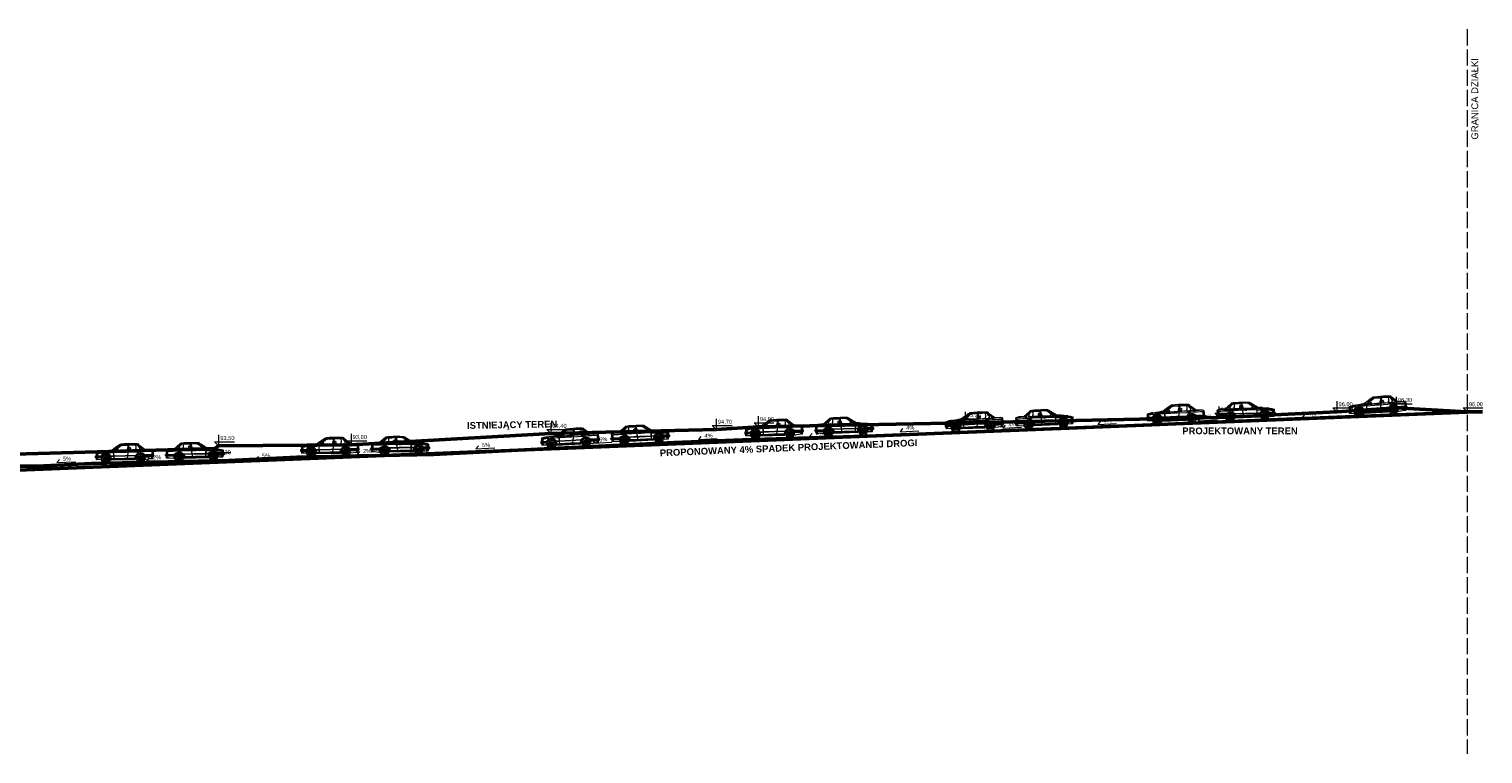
# Model space of a CAD drawing. Header units: metres. Extents: x 6539540 to 6543249, y 5894370 to 5895874.
# Tile 91 of 91: x 6542709 to 6542817, y 5895821 to 5895874. Entities that reach past the tile are written whole.
import ezdxf
from ezdxf.enums import TextEntityAlignment as Align

# ---------------------------------------------------------------- set-up
doc = ezdxf.new("R2010")
doc.units = ezdxf.units.M
doc.linetypes.add('ACAD_ISO02W100', pattern=[15, 12, -3])
for name, color, linetype, lineweight in [('A-DODATKOWE', 7, 'Continuous', 5), ('A-OPIS', 4, 'Continuous', 20), ('A-SCIANKI DZIAŁOWE', 7, 'Continuous', 30), ('A-TABELKA', 255, 'Continuous', 20), ('D-DODATKOWE', 8, 'Continuous', 15), ('D-OPIS', 4, 'Continuous', 20), ('UWAGI', 2, 'Continuous', 53)]:
    doc.layers.add(name, color=color, linetype=linetype, lineweight=lineweight)
doc.styles.add('ARIAL', font='arial.ttf')

# ---------------------------------------------------------------- blocks, each defined once
blk = doc.blocks.new('auto')
at = {"layer": 'D-DODATKOWE', "lineweight": 0}
for p, q in [((-150, 123), (-180, 99)), ((-135, 130), (-91, 131)), ((-133, 134), (-64, 135)), ((-133, 132), (-88, 134)), ((-90, 131), (-102, 89)), ((-84, 132), (-100, 34)), ((-82, 111), (-85, 99)), ((-73, 110), (-73, 97)), ((-64, 135), (-29, 134)), ((-36, 131), (-34, 111)), ((-35, 131), (-33, 111)), ((-34, 111), (-34, 102)), ((-33, 111), (-33, 102)), ((-15, 132), (26, 91)), ((-13, 134), (34, 96)), ((-13, 132), (28, 92)), ((-335, 54), (-335, 47)), ((-335, 54), (-286, 54)), ((-335, 47), (-290, 47)), ((-332, 56), (-285, 56)), ((-292, 42), (-332, 42)), ((-330, 53), (-328, 53)), ((-330, 48), (-330, 53)), ((-328, 48), (-330, 48)), ((-327, 74), (-329, 74)), ((-327, 73), (-329, 73)), ((-327, 71), (-329, 71)), ((-327, 70), (-329, 70)), ((-327, 69), (-329, 69)), ((-327, 67), (-329, 67)), ((-327, 66), (-329, 66)), ((-326, 64), (-329, 64)), ((-326, 63), (-328, 63)), ((-326, 61), (-328, 61)), ((-328, 53), (-324, 53)), ((-328, 53), (-328, 48)), ((-328, 48), (-328, 53)), ((-324, 48), (-328, 48)), ((-328, 41), (-325, 41)), ((-325, 60), (-327, 60)), ((-325, 60), (-327, 60)), ((-325, 59), (-327, 59)), ((-327, 37), (-324, 37)), ((-327, 37), (-324, 37)), ((-327, 33), (-323, 33)), ((-295, 28), (-326, 28)), ((-325, 59), (-317, 59)), ((-324, 53), (-324, 48)), ((-324, 41), (-321, 41)), ((-322, 31), (-319, 31)), ((-319, 71), (-320, 74)), ((-320, 41), (-318, 41)), ((-317, 59), (-319, 71)), ((-319, 31), (-316, 31)), ((-317, 59), (-316, 56)), ((-287, 88), (-243, 93)), ((-273, 37), (-268, 35)), ((-273, 33), (-268, 33)), ((-273, 31), (-268, 32)), ((-273, 27), (-268, 29)), ((-272, 39), (-267, 37)), ((-272, 26), (-267, 28)), ((-270, 42), (-266, 39)), ((-270, 22), (-266, 25)), ((-269, 43), (-265, 40)), ((-269, 21), (-265, 24)), ((-267, 33), (-267, 34)), ((-267, 34), (-267, 34)), ((-267, 31), (-267, 30)), ((-267, 30), (-267, 30)), ((-266, 46), (-263, 42)), ((-266, 38), (-266, 37)), ((-266, 37), (-266, 37)), ((-266, 27), (-266, 27)), ((-266, 27), (-266, 27)), ((-266, 18), (-263, 23)), ((-264, 47), (-262, 42)), ((-264, 40), (-263, 40)), ((-264, 25), (-263, 24)), ((-264, 17), (-262, 22)), ((-263, 40), (-263, 40)), ((-263, 24), (-263, 24)), ((-261, 48), (-260, 43)), ((-261, 42), (-260, 42)), ((-261, 23), (-260, 22)), ((-261, 16), (-259, 21)), ((-260, 42), (-260, 42)), ((-260, 22), (-260, 22)), ((-259, 49), (-258, 43)), ((-259, 16), (-258, 21)), ((-256, 42), (-257, 42)), ((-257, 42), (-257, 42)), ((-256, 22), (-257, 22)), ((-257, 22), (-257, 22)), ((-255, 49), (-256, 43)), ((-255, 16), (-255, 21)), ((-253, 48), (-254, 43)), ((-254, 42), (-253, 42)), ((-254, 22), (-253, 22)), ((-253, 16), (-254, 21)), ((-253, 42), (-253, 42)), ((-253, 23), (-253, 22)), ((-249, 47), (-252, 42)), ((-249, 17), (-252, 22)), ((-248, 46), (-250, 42)), ((-250, 40), (-250, 40)), ((-250, 40), (-250, 40)), ((-250, 25), (-250, 24)), ((-250, 24), (-250, 24)), ((-248, 18), (-250, 23)), ((-245, 43), (-248, 40)), ((-248, 38), (-248, 37)), ((-248, 37), (-248, 37)), ((-248, 27), (-248, 27)), ((-248, 27), (-248, 27)), ((-245, 21), (-248, 24)), ((-243, 42), (-247, 39)), ((-247, 34), (-247, 34)), ((-246, 33), (-247, 34)), ((-247, 30), (-246, 30)), ((-243, 22), (-247, 25)), ((-241, 39), (-246, 37)), ((-241, 37), (-246, 35)), ((-246, 31), (-246, 30)), ((-241, 27), (-246, 29)), ((-241, 26), (-246, 28)), ((-240, 33), (-245, 33)), ((-240, 31), (-245, 32)), ((-222, 52), (-201, 52)), ((-221, 55), (-201, 55)), ((-221, 34), (-36, 34)), ((-220, 31), (-36, 31)), ((-217, 24), (-41, 24)), ((-201, 78), (-106, 79)), ((-201, 55), (-113, 56)), ((-201, 52), (-114, 52)), ((-198, 35), (-119, 35)), ((-186, 93), (-189, 90)), ((-173, 90), (-189, 89)), ((-188, 88), (-101, 90)), ((-188, 87), (-103, 89)), ((-180, 99), (-186, 93)), ((-173, 90), (-179, 88)), ((-164, 93), (-173, 90)), ((-167, 104), (-169, 103)), ((-169, 103), (-162, 88)), ((-167, 104), (-159, 88)), ((-160, 90), (-101, 93)), ((-126, 80), (-126, 84)), ((-126, 84), (-111, 84)), ((-111, 80), (-126, 80)), ((-118, 35), (-43, 35)), ((-114, 52), (-37, 53)), ((-113, 56), (-35, 56)), ((-111, 84), (-111, 80)), ((-106, 79), (-12, 80)), ((-92, 89), (-100, 34)), ((-76, 94), (-84, 96)), ((-79, 92), (-34, 92)), ((-33, 92), (-15, 92)), ((-31, 82), (-31, 85)), ((-31, 85), (-16, 85)), ((-16, 82), (-31, 82)), ((-7, 91), (-19, 68)), ((-18, 33), (-12, 33)), ((-18, 31), (-12, 32)), ((-17, 37), (-12, 35)), ((-17, 27), (-12, 29)), ((-16, 85), (-16, 82)), ((-16, 39), (-11, 37)), ((-16, 26), (-11, 28)), ((-14, 42), (-10, 39)), ((-14, 22), (-10, 25)), ((-13, 43), (-9, 40)), ((-13, 21), (-9, 24)), ((-11, 34), (-11, 34)), ((-11, 33), (-11, 34)), ((-11, 31), (-11, 30)), ((-11, 30), (-11, 30)), ((-10, 95), (-5, 95)), ((-10, 46), (-7, 42)), ((-10, 38), (-10, 37)), ((-10, 37), (-10, 37)), ((-10, 27), (-10, 27)), ((-10, 27), (-10, 27)), ((-10, 18), (-7, 23)), ((-8, 47), (-6, 42)), ((-7, 40), (-8, 40)), ((-8, 40), (-8, 40)), ((-8, 25), (-8, 24)), ((-7, 24), (-8, 24)), ((-8, 17), (-6, 22)), ((-5, 48), (-4, 43)), ((-5, 42), (-4, 42)), ((-5, 23), (-4, 22)), ((-5, 16), (-4, 21)), ((-4, 42), (-4, 42)), ((-4, 22), (-4, 22)), ((-3, 49), (-2, 43)), ((-3, 16), (-2, 21)), ((-1, 42), (-1, 42)), ((0, 42), (-1, 42)), ((0, 22), (-1, 22)), ((-1, 22), (-1, 22)), ((1, 49), (0, 43)), ((1, 16), (0, 21)), ((3, 48), (2, 43)), ((2, 42), (3, 42)), ((2, 22), (3, 22)), ((3, 16), (2, 21)), ((3, 42), (3, 42)), ((3, 23), (3, 22)), ((7, 47), (4, 42)), ((7, 17), (4, 22)), ((8, 46), (5, 42)), ((5, 40), (6, 40)), ((5, 24), (6, 24)), ((6, 40), (6, 40)), ((6, 25), (6, 24)), ((8, 18), (6, 23)), ((11, 43), (7, 40)), ((11, 21), (7, 24)), ((12, 42), (8, 39)), ((8, 38), (8, 37)), ((8, 37), (8, 37)), ((8, 27), (8, 27)), ((8, 27), (8, 27)), ((12, 22), (8, 25)), ((9, 33), (9, 34)), ((9, 34), (9, 34)), ((9, 31), (9, 30)), ((9, 30), (9, 30)), ((14, 39), (10, 37)), ((15, 37), (10, 35)), ((15, 27), (10, 29)), ((14, 26), (10, 28)), ((16, 33), (11, 33)), ((16, 31), (11, 32)), ((88, 56), (25, 56)), ((28, 53), (96, 53)), ((31, 47), (98, 47)), ((33, 53), (35, 47)), ((33, 40), (94, 42)), ((34, 96), (74, 94)), ((37, 24), (77, 29)), ((70, 28), (91, 28)), ((81, 32), (85, 41)), ((83, 76), (83, 64)), ((83, 73), (93, 73)), ((83, 68), (93, 68)), ((91, 35), (83, 35)), ((85, 61), (91, 61)), ((86, 35), (88, 41)), ((88, 61), (88, 56)), ((91, 28), (91, 35)), ((92, 61), (92, 56)), ((93, 77), (93, 63)), ((96, 55), (96, 47))]:
    blk.add_line(p, q, dxfattribs=at)
for centre, major_axis, ratio, start_param, end_param in [((552, -1012), (-1346, -8), 1, -1.024806, -0.971002), ((160, -268), (-504, -2), 1, -0.910162, -0.788248), ((231, -354), (-614, 3), 1, -0.894205, -0.800989), ((410, -591), (-915, 19), 1, -0.888053, -0.831118), ((-143, 118), (-16.8, 12.2), 1, -0.94328, -0.383689), ((-153, 135), (-0.646, 0.469), 1, -0.28004, 2.714688), ((-153, 130), (-3.74, 2.72), 1, -1.193916, -0.585894), ((-153, 133), (-1.52, 1.1), 1, 2.340929, 4.688261), ((-137, 113), (-17.1, 12.4), 1, -0.624021, -0.228269), ((-137, 111), (-17.1, 12.4), 1, -0.624021, -0.228269), ((-133, 106), (-19, 13.8), 1, -0.845619, -0.162077), ((-134, 97), (-30.1, 21.9), 1, -0.966093, -0.674215), ((-134, 95), (-30.1, 21.9), 1, -0.966093, -0.674215), ((-82, -734), (-875, 0), 1, 4.669898, 4.782261), ((-69, -380), (-511, 0), 1, 4.627244, 4.757171), ((-73, -500), (-634, 0), 1, 4.642459, 4.737401), ((-80, 110), (-2.33, 1.69), 1, -0.978854, 0.280034), ((-78, 159), (-37.7, 27.4), 1, 2.162739, 2.235539), ((-79, 107), (-4.83, 3.51), 1, 4.201428, 4.886911), ((-45, -5), (-145, 0), 1, 4.519538, 4.711931), ((-31, 116), (-14.8, 10.8), 1, -1.487949, -1.067062), ((-31, 106), (-21.8, 15.8), 1, -1.278065, -1.028057), ((-15, 116), (-13.9, 10.1), 1, -0.928598, -0.350111), ((-173, -19), (-210, -5), 1, 3.770409, 3.903557), ((-76, 62), (-71, 51.6), 1, 4.506245, 4.679167), ((-20, 125), (-10.5, 7.6), 1, 4.695298, 5.121851), ((-12, 133), (-3.14, 2.28), 1, -0.392644, 0.985283), ((-11, 133), (-2.24, 1.63), 1, -0.547597, 0.923), ((-119, -8), (-169, 0), 1, 3.767788, 4.016308), ((-13, 102), (-7.71, 5.6), 1, 3.525545, 4.582268), ((-332, 53), (-2.5, 1.81), 1, -0.864561, 0.21188), ((-329, 47), (-5.05, 3.67), 1, 0.604463, 1.523202), ((-316, 61), (-16.7, 12.2), 1, -0.777743, -0.187258), ((-293, 72), (-36.5, 0.1), 1, -0.12136, 0.453155), ((-313, 130), (-45.4, 33), 1, 1.881776, 2.066187), ((-291, 72), (-36.5, 0), 1, -0.106047, 0.450296), ((-376, 28), (-40.1, 29.1), 1, 3.756394, 4.057585), ((-324, 67), (-0.78, 6.62), 0.21659, 3.141593, 9.424778), ((-373, 28), (-40.1, 29.1), 1, 3.756394, 4.057585), ((-363, 29), (-33.3, 24.2), 1, 3.803218, 4.062716), ((-321, 67), (-0.78, 6.62), 0.21659, 3.141593, 9.424778), ((-361, 29), (-33.3, 24.2), 1, 3.803218, 4.062716), ((-305, 53), (-21.3, 15.5), 1, -0.875971, -0.331596), ((-360, 29), (-33.3, 24.2), 1, 3.803218, 4.062716), ((-262, -139), (-228, 0), 1, -1.462813, -1.316228), ((-303, 31), (-34.3, 24.9), 1, -0.918423, -0.576031), ((-357, 29), (-33.3, 24.2), 1, 3.803218, 4.062716), ((-260, -97), (-183, 0), 1, -1.514308, -1.296299), ((-228, -377), (-463, -2), 1, -1.455847, -1.404097), ((-262, -333), (-409, 3), 1, -1.504599, -1.458719), ((-295, 30), (-1.86, 1.35), 1, 2.178938, 3.609327), ((-257, 34), (-35.4, 0), 1, 4.694775, 6.232016), ((-234, 32), (-47.5, 34.5), 1, 0.567934, 0.666642), ((-257, 32), (-42.6, 0), 1, 3.723965, 5.691137), ((-1045, 11420), (-11357, 121), 1, 1.647845, 1.652588), ((-257, 32), (-32.2, 0), 1, 3.141999, 9.425184), ((-257, 32), (-39.8, 0), 1, 3.661133, 5.644416), ((-379, 2233), (-2160, -14), 1, 1.607536, 1.619441), ((-257, 32), (-29.2, 0), 1, 3.1409281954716, 9.424113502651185), ((-219, -530), (-616, 1), 1, -1.526721, -1.465346), ((-257, 32), (-20, 0.1), 1, 3.144701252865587, 9.427886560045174), ((-257, 32), (-17.7, 0.1), 1, 3.145224, 9.428409), ((-273, 36), (-0.915, 0.665), 1, -1.3089, -0.215549), ((-273, 34), (-0.915, 0.665), 1, 1.174163, 2.216519), ((-273, 30), (-0.915, 0.665), 1, -0.959834, 0.109484), ((-273, 28), (-0.915, 0.665), 1, 1.468909, 2.565585), ((-272, 40), (-0.915, 0.665), 1, 0.723634, 1.867453), ((-272, 25), (-0.915, 0.665), 1, -0.610768, 0.510902), ((-111, -1947), (-2038, -1), 1, -1.520765, -1.492579), ((-271, 41), (-0.915, 0.665), 1, 4.62522, 5.816333), ((-271, 23), (-0.915, 0.665), 1, 1.770245, 2.914651), ((-268, 44), (-0.915, 0.665), 1, 0.327274, 1.518387), ((-268, 20), (-0.915, 0.665), 1, -0.261702, 0.902492), ((-268, 34), (-1.19, 0.87), 1, 4.019065, 4.965331), ((-268, 34), (-1.19, 0.87), 1, 2.225473, 3.171739), ((-268, 30), (-1.19, 0.87), 1, 4.368131, 5.314397), ((-268, 30), (-1.19, 0.87), 1, 2.574539, 3.520805), ((-267, 45), (-0.915, 0.665), 1, 4.276154, 5.467267), ((-267, 38), (-1.19, 0.87), 1, 1.876407, 2.822673), ((-267, 26), (-1.19, 0.87), 1, -1.565988, -0.619722), ((-267, 19), (-0.915, 0.665), 1, 2.084871, 3.263716), ((-267, 38), (-1.19, 0.87), 1, 3.669999, 4.616266), ((-267, 27), (-1.19, 0.87), 1, 2.923605, 3.869871), ((-263, 47), (-0.915, 0.665), 1, -0.021792, 1.169321), ((-264, 41), (-1.19, 0.87), 1, 1.527341, 2.473607), ((-264, 23), (-1.19, 0.87), 1, -1.216923, -0.270656), ((-263, 17), (-0.915, 0.665), 1, 0.087363, 1.278477), ((-262, 32), (-1.4, 1.02), 1, 3.769935, 10.05312), ((-264, 41), (-1.19, 0.87), 1, 3.320933, 4.2672), ((-264, 23), (-1.19, 0.87), 1, 3.27267, 4.218937), ((-261, 43), (-1.19, 0.87), 1, 1.178275, 2.124542), ((-261, 21), (-1.19, 0.87), 1, -0.867857, 0.07841), ((-262, 48), (-0.915, 0.665), 1, 3.927088, 5.118201), ((-262, 16), (-0.915, 0.665), 1, 2.421669, 3.612782), ((-124, -5065), (-5143, -5), 1, -1.556895, -1.545344), ((-261, 43), (-1.19, 0.87), 1, 2.971868, 3.918134), ((-257, 32), (-2.24, 1.63), 1, 3.769935, 10.05312), ((-261, 21), (-1.19, 0.87), 1, 3.621736, 4.568003), ((-258, 49), (-0.915, 0.665), 1, -0.370858, 0.820255), ((-257, 27), (-1.4, 1.02), 1, 3.769935, 10.05312), ((-258, 16), (-0.915, 0.665), 1, 0.436429, 1.627543), ((-257, 44), (-1.19, 0.87), 1, 0.829209, 1.775476), ((-257, 37), (-1.4, 1.02), 1, 3.769935, 10.05312), ((-257, 20), (-1.19, 0.87), 1, -0.518791, 0.427475), ((-258, 31), (-37.7, 0), 1, 3.248917, 4.670935), ((-257, 44), (-1.19, 0.87), 1, 2.622802, 3.569068), ((-257, 20), (-1.19, 0.87), 1, 3.970802, 4.917068), ((-256, 49), (-0.915, 0.665), 1, 3.578022, 4.769136), ((-256, 16), (-0.915, 0.665), 1, 2.77822, 3.961848), ((-253, 43), (-1.19, 0.87), 1, 0.480144, 1.42641), ((-253, 21), (-1.19, 0.87), 1, -0.169725, 0.776541), ((-252, 48), (-0.915, 0.665), 1, -0.719924, 0.47119), ((-253, 43), (-1.19, 0.87), 1, 2.273736, 3.220002), ((-251, 32), (-1.4, 1.02), 1, 3.769935, 10.05312), ((-253, 21), (-1.19, 0.87), 1, 4.319868, 5.266134), ((-252, 16), (-0.915, 0.665), 1, 0.785495, 1.976609), ((-249, 41), (-1.19, 0.87), 1, 0.131078, 1.077344), ((-249, 23), (-1.19, 0.87), 1, 0.179341, 1.125607), ((-249, 41), (-1.19, 0.87), 1, 1.92467, 2.870936), ((-249, 23), (-1.19, 0.87), 1, 4.668934, 5.6152), ((-250, 47), (-0.915, 0.665), 1, 3.228956, 4.42007), ((-250, 17), (-0.915, 0.665), 1, 3.15844, 4.310914), ((-247, 45), (-0.915, 0.665), 1, -1.06899, 0.122124), ((-246, 38), (-1.19, 0.87), 1, -0.217988, 0.728278), ((-247, 38), (-1.19, 0.87), 1, 1.575604, 2.52187), ((-247, 26), (-1.19, 0.87), 1, -1.265186, -0.318919), ((-246, 27), (-1.19, 0.87), 1, 0.528407, 1.474673), ((-247, 19), (-0.915, 0.665), 1, 1.134561, 2.265139), ((-245, 34), (-1.19, 0.87), 1, -0.567054, 0.379212), ((-245, 30), (-1.19, 0.87), 1, 0.877472, 1.823739), ((-245, 34), (-1.19, 0.87), 1, 1.226538, 2.172805), ((-245, 30), (-1.19, 0.87), 1, -0.91612, 0.030146), ((-89, -2379), (-2469, 18), 1, -1.519787, -1.500146), ((-245, 44), (-0.915, 0.665), 1, 2.87989, 4.071004), ((-245, 20), (-0.915, 0.665), 1, 3.553966, 4.65998), ((-250, 291), (-198, -1), 1, 1.60171, 1.712785), ((-243, 41), (-0.915, 0.665), 1, -1.418056, -0.226942), ((-243, 23), (-0.915, 0.665), 1, 1.483627, 2.56391), ((-242, 40), (-0.915, 0.665), 1, 2.530824, 3.721938), ((-240, 36), (-0.915, 0.665), 1, 4.613826, 5.707177), ((-240, 28), (-0.915, 0.665), 1, 1.832693, 2.859222), ((-242, 25), (-0.915, 0.665), 1, 3.956828, 5.009046), ((-240, 34), (-0.915, 0.665), 1, 2.181759, 3.224114), ((-240, 30), (-0.915, 0.665), 1, 4.359667, 5.358112), ((-213, -171), (-213, 155), 1, -0.897067, -0.852543), ((-227, 100), (-6.6, 4.8), 1, 2.446854, 3.079926), ((-253, 37), (-34, -0.1), 1, 3.041167, 3.57567), ((-219, 94), (-1.44, 1.05), 1, -1.46116, 0.357554), ((-107, 52), (-92.7, 67.4), 1, 0.774488, 0.858755), ((-254, 40), (-29.4, 21.3), 1, 3.621214, 4.107689), ((-216, 27), (-2.23, 1.62), 1, 0.835048, 2.28023), ((-172, 220), (-133, 2), 1, 1.22269, 1.356289), ((-216, 175), (-70.2, 51), 1, 2.204448, 2.325351), ((-204, 147), (-43.5, 31.6), 1, 2.008932, 2.275137), ((-205, 97), (-5.88, 4.27), 1, 2.149642, 2.740894), ((-192, 124), (-27.8, 20.2), 1, 1.924682, 2.106579), ((-179, 76), (-17.3, 12.6), 1, 0.022681, 0.529706), ((167, 66), (-367, 0), 1, -0.03286, 0.085932), ((-203, 107), (-11, 8), 1, 2.421972, 3.056563), ((193, 67), (-392, 0), 1, -0.025868, 0.085468), ((-179, 75), (-16.9, 12.3), 1, -0.104665, 0.536334), ((-187, 89), (-1.31, 0.95), 1, -0.242417, 2.392855), ((13, -5251), (-5341, -2), 1, 4.709954, 4.733919), ((-84, 87), (-5.52, 4.01), 1, -0.996297, 0.2456), ((-83, 98), (-1.8, 1.31), 1, 0.452757, 1.854092), ((-83, 87), (-5.37, 3.9), 1, 4.592916, 5.397856), ((-83, 89), (-4.71, 3.42), 1, 3.965503, 4.395022), ((-76, 97), (-2.4, 1.74), 1, 2.216453, 3.605886), ((-2, 29), (-42.8, 0), 1, -1.155204, -0.158031), ((-1, 27), (-42.8, 0), 1, 4.387671, 6.098413), ((-41, 26), (-1.96, 1.42), 1, 2.149264, 3.146185), ((-1, 25), (-40.4, 0), 1, 3.718928, 6.049863), ((-52, 33), (-12.4, 9), 1, 3.212467, 3.574811), ((-1, 32), (-32.2, 0), 1, -0.619106, 4.073952), ((-452, 109), (-342, 249), 1, 3.581945, 3.591707), ((0, 26), (-37, 0), 1, 3.744114, 6.057661), ((-75, 100), (-33.2, 24.2), 1, 3.541968, 3.836808), ((-74, 100), (-33.2, 24.2), 1, 3.541968, 3.836808), ((-1, 32), (-29.2, 0), 1, 3.143131, 9.426316), ((-1, 32), (-20, 0), 1, 3.141384, 9.424569), ((-1, 32), (-17.7, 0), 1, 3.142653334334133, 9.42583864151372), ((-18, 34), (-0.915, 0.665), 1, 1.174163, 2.216519), ((-18, 30), (-0.915, 0.665), 1, -0.959834, 0.109484), ((-17, 36), (-0.915, 0.665), 1, -1.3089, -0.215549), ((-17, 28), (-0.915, 0.665), 1, 1.468909, 2.565585), ((-16, 40), (-0.915, 0.665), 1, 0.723634, 1.867453), ((-16, 25), (-0.915, 0.665), 1, -0.610768, 0.510902), ((-7, 86), (-7.95, 5.78), 1, -0.34844, 0.135233), ((-15, 41), (-0.915, 0.665), 1, 4.62522, 5.816333), ((-15, 23), (-0.915, 0.665), 1, 1.770245, 2.914651), ((-12, 44), (-0.915, 0.665), 1, 0.327274, 1.518387), ((-12, 20), (-0.915, 0.665), 1, -0.261702, 0.902492), ((-11, 92), (-2.27, 1.65), 1, -1.031421, -0.195659), ((54, -8422), (-8502, 2), 1, 4.708047, 4.720359), ((-13, 34), (-1.19, 0.87), 1, 4.019065, 4.965331), ((-12, 34), (-1.19, 0.87), 1, 2.225473, 3.171739), ((-12, 30), (-1.19, 0.87), 1, 4.368131, 5.314397), ((-13, 30), (-1.19, 0.87), 1, 2.574539, 3.520805), ((-11, 45), (-0.915, 0.665), 1, 4.276154, 5.467267), ((-11, 38), (-1.19, 0.87), 1, 1.876407, 2.822673), ((-11, 26), (-1.19, 0.87), 1, -1.565988, -0.619722), ((-11, 19), (-0.915, 0.665), 1, 2.084871, 3.263716), ((-11, 38), (-1.19, 0.87), 1, 3.669999, 4.616266), ((-11, 27), (-1.19, 0.87), 1, 2.923605, 3.869871), ((-7, 47), (-0.915, 0.665), 1, -0.021792, 1.169321), ((-8, 41), (-1.19, 0.87), 1, 1.527341, 2.473607), ((-8, 23), (-1.19, 0.87), 1, -1.216923, -0.270656), ((-7, 17), (-0.915, 0.665), 1, 0.087363, 1.278477), ((-6, 32), (-1.4, 1.02), 1, 3.769935, 10.05312), ((-17, 99), (-10.7, 7.8), 1, 3.070207, 3.803648), ((-9, 41), (-1.19, 0.87), 1, 3.320933, 4.2672), ((-9, 23), (-1.19, 0.87), 1, 3.27267, 4.218937), ((-6, 48), (-0.915, 0.665), 1, 3.927088, 5.118201), ((-5, 43), (-1.19, 0.87), 1, 1.178275, 2.124542), ((-5, 21), (-1.19, 0.87), 1, -0.867857, 0.07841), ((-6, 16), (-0.915, 0.665), 1, 2.421669, 3.612782), ((-5, 43), (-1.19, 0.87), 1, 2.971868, 3.918134), ((-1, 32), (-2.24, 1.63), 1, 3.769935, 10.05312), ((-5, 21), (-1.19, 0.87), 1, 3.621736, 4.568003), ((-2, 49), (-0.915, 0.665), 1, -0.370858, 0.820255), ((-1, 27), (-1.4, 1.02), 1, 3.769935, 10.05312), ((-2, 16), (-0.915, 0.665), 1, 0.436429, 1.627543), ((-1, 44), (-1.19, 0.87), 1, 0.829209, 1.775476), ((-1, 37), (-1.4, 1.02), 1, 3.769935, 10.05312), ((-1, 20), (-1.19, 0.87), 1, -0.518791, 0.427475), ((-1, 44), (-1.19, 0.87), 1, 2.622802, 3.569068), ((-1, 20), (-1.19, 0.87), 1, 3.970802, 4.917068), ((0, 49), (-0.915, 0.665), 1, 3.578022, 4.769136), ((0, 16), (-0.915, 0.665), 1, 2.77822, 3.961848), ((3, 43), (-1.19, 0.87), 1, 0.480144, 1.42641), ((3, 21), (-1.19, 0.87), 1, -0.169725, 0.776541), ((4, 48), (-0.915, 0.665), 1, -0.719924, 0.47119), ((3, 43), (-1.19, 0.87), 1, 2.273736, 3.220002), ((4, 32), (-1.4, 1.02), 1, 3.769935, 10.05312), ((3, 21), (-1.19, 0.87), 1, 4.319868, 5.266134), ((4, 16), (-0.915, 0.665), 1, 0.785495, 1.976609), ((7, 41), (-1.19, 0.87), 1, 0.131078, 1.077344), ((7, 23), (-1.19, 0.87), 1, 0.179341, 1.125607), ((7, 41), (-1.19, 0.87), 1, 1.92467, 2.870936), ((7, 23), (-1.19, 0.87), 1, 4.668934, 5.6152), ((6, 47), (-0.915, 0.665), 1, 3.228956, 4.42007), ((6, 17), (-0.915, 0.665), 1, 3.15844, 4.310914), ((9, 45), (-0.915, 0.665), 1, -1.06899, 0.122124), ((9, 38), (-1.19, 0.87), 1, -0.217988, 0.728278), ((9, 38), (-1.19, 0.87), 1, 1.575604, 2.52187), ((9, 26), (-1.19, 0.87), 1, -1.265186, -0.318919), ((9, 27), (-1.19, 0.87), 1, 0.528407, 1.474673), ((9, 19), (-0.915, 0.665), 1, 1.134561, 2.265139), ((11, 34), (-1.19, 0.87), 1, -0.567054, 0.379212), ((11, 34), (-1.19, 0.87), 1, 1.226538, 2.172805), ((11, 30), (-1.19, 0.87), 1, -0.91612, 0.030146), ((11, 30), (-1.19, 0.87), 1, 0.877472, 1.823739), ((11, 44), (-0.915, 0.665), 1, 2.87989, 4.071004), ((11, 20), (-0.915, 0.665), 1, 3.553966, 4.65998), ((13, 41), (-0.915, 0.665), 1, -1.418056, -0.226942), ((13, 23), (-0.915, 0.665), 1, 1.483627, 2.56391), ((-2, 21), (-49.3, -0.2), 1, 3.922594, 4.407865), ((14, 40), (-0.915, 0.665), 1, 2.530824, 3.721938), ((14, 25), (-0.915, 0.665), 1, 3.956828, 5.009046), ((15, 36), (-0.915, 0.665), 1, 4.613826, 5.707177), ((15, 28), (-0.915, 0.665), 1, 1.832693, 2.859222), ((16, 34), (-0.915, 0.665), 1, 2.181759, 3.224114), ((16, 30), (-0.915, 0.665), 1, 4.359667, 5.358112), ((21, 100), (-8.65, 6.29), 1, 2.551852, 2.927155), ((52, -516), (-608, 0), 1, 4.649641, 4.757234), ((41, 78), (-15.9, 11.5), 1, -0.563107, -0.202512), ((-8, 27), (-43, -0.1), 1, 3.103126, 3.615503), ((38, 26), (-1.87, 1.36), 1, 0.845792, 2.547882), ((72, 51), (-34.5, 25.1), 1, -1.388717, -0.989815), ((77, 34), (-3.66, 2.66), 1, 2.147523, 3.255884), ((87, 76), (-2.84, 2.06), 1, -0.931054, 0.648411), ((87, 64), (-2.84, 2.06), 1, 0.608274, 1.875026), ((55, 74), (-29.1, 21.1), 1, 3.94407, 4.241545), ((90, 7), (-39.7, 28.9), 1, -1.067586, -0.915884), ((62, 76), (-25.6, 18.6), 1, 3.805334, 4.218928), ((90, 77), (-2.72, 1.97), 1, 3.941789, 5.113521), ((90, 64), (-2.72, 1.97), 1, 2.58913, 3.598081), ((89, 49), (-7.05, 5.13), 1, 2.81356, 3.550683), ((95, 51), (-3.67, 2.66), 1, 4.322466, 5.270256), ((91, 52), (-6.56, 4.77), 1, 3.13585, 3.976579)]:
    blk.add_ellipse(centre, major_axis=major_axis, ratio=ratio, start_param=start_param, end_param=end_param, dxfattribs=at)
blk = doc.blocks.new('*U93')
at = {"layer": 'A-TABELKA', "color": 7}
for p, q in [((-15, 15), (0, 0)), ((-15, 15), (58.5, 15)), ((0, 40), (0, 0))]:
    blk.add_line(p, q, dxfattribs=at)
at = {"layer": 'A-TABELKA', "color": 3, "style": 'ARIAL'}
blk.add_attdef('%%P', text='', height=15, dxfattribs=at).set_placement((-7.5, 21.2), align=Align.CENTER)
blk.add_attdef('RZEDNA', (6.2, 21.2), '', height=15, dxfattribs=at)

msp = doc.modelspace()

# ---------------------------------------------------------------- linework, layer by layer
at = {"layer": 'A-DODATKOWE', "color": 12, "linetype": 'ACAD_ISO02W100', "ltscale": 0.1, "true_color": 0xd81503}
msp.add_lwpolyline([(6542815.737, 5895874.098), (6542815.737, 5895820.538)], dxfattribs=at)
at = {"layer": 'UWAGI', "color": 114, "linetype": 'Continuous', "true_color": 0x139b48}
for points in [[(6542815.737, 5895845.805), (6542810.501, 5895846.105), (6542806.108, 5895845.805), (6542797.388, 5895845.405), (6542778.623, 5895845.005), (6542763.322, 5895844.705), (6542760.22, 5895844.505), (6542747.99, 5895844.205), (6542733.221, 5895843.385), (6542723.431, 5895843.305), (6542723.161, 5895843.105), (6542705.702, 5895842.605), (6542704.768, 5895842.105), (6542687.229, 5895841.105), (6542670.286, 5895840.205), (6542653.846, 5895839.705), (6542640.392, 5895839.203), (6542623.22, 5895838.405), (6542612.558, 5895837.605), (6542602.966, 5895837.504)], [(6542815.738, 5895845.805), (6542816.878, 5895845.805)]]:
    msp.add_lwpolyline(points, dxfattribs=at)
at = {"layer": 'UWAGI', "color": 152, "lineweight": 50, "true_color": 0x2776bb}
msp.add_lwpolyline([(6542612.558, 5895837.669), (6542815.737, 5895845.797)], dxfattribs=at)
at = {"layer": 'UWAGI', "color": 30, "true_color": 0xf26722}
msp.add_lwpolyline([(6542707.025, 5895841.805), (6542710.025, 5895841.805), (6542714.031, 5895842.005), (6542724.181, 5895842.208), (6542729.226, 5895842.46), (6542739.35, 5895842.663), (6542747.005, 5895843.047), (6542757.094, 5895843.55), (6542762.163, 5895843.753), (6542772.071, 5895844.05), (6542776.993, 5895844.247), (6542786.924, 5895844.644), (6542791.834, 5895844.84), (6542801.777, 5895845.238), (6542806.728, 5895845.436), (6542815.737, 5895845.797)], dxfattribs=at)
at = {"layer": 'UWAGI', "color": 30, "lineweight": 13, "true_color": 0xf26722}
for points in [[(6542781.58, 5895844.839), (6542781.401, 5895844.61), (6542782.789, 5895844.68)], [(6542788.604, 5895845.106), (6542788.425, 5895844.877), (6542789.813, 5895844.947)], [(6542796.039, 5895845.385), (6542795.86, 5895845.157), (6542797.248, 5895845.226)], [(6542803.726, 5895845.628), (6542803.547, 5895845.4), (6542804.935, 5895845.469)], [(6542751.307, 5895843.727), (6542751.128, 5895843.498), (6542752.516, 5895843.568)], [(6542759.091, 5895844), (6542758.912, 5895843.771), (6542760.3, 5895843.841)], [(6542767.304, 5895844.21), (6542767.125, 5895843.982), (6542768.513, 5895844.052)], [(6542774.005, 5895844.575), (6542773.826, 5895844.347), (6542775.214, 5895844.416)], [(6542726.371, 5895842.513), (6542726.191, 5895842.284), (6542727.58, 5895842.354)], [(6542733.851, 5895842.876), (6542733.665, 5895842.653), (6542735.054, 5895842.68)], [(6542742.634, 5895843.305), (6542742.455, 5895843.077), (6542743.843, 5895843.147)], [(6542711.661, 5895842.289), (6542711.482, 5895842.061), (6542712.87, 5895842.13)], [(6542718.308, 5895842.413), (6542718.122, 5895842.191), (6542719.512, 5895842.218)]]:
    msp.add_lwpolyline(points, dxfattribs=at)

# ---------------------------------------------------------------- block references
at = {"layer": 'A-SCIANKI DZIAŁOWE'}
for p, xscale, yscale, zscale, rotation in [((6542810.336, 5895845.61), 0.009999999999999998, 0.009999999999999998, 0.009999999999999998, 3.683461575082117), ((6542780.512, 5895844.42), 0.01, 0.01, 0.01, 2.291892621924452), ((6542783.336, 5895844.533), -0.009999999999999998, 0.01, 0.01, 2.294707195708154), ((6542795.397, 5895844.983), 0.01, 0.01, 0.01, 2.291892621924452), ((6542798.221, 5895845.096), -0.009999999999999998, 0.01, 0.01, 2.294707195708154), ((6542750.624, 5895843.229), 0.01, 0.01, 0.01, 2.884946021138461), ((6542753.446, 5895843.372), -0.009999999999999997, 0.01, 0.01, 2.986470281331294), ((6542765.695, 5895843.871), 0.009999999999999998, 0.009999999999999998, 0.009999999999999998, 2.012087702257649), ((6542768.519, 5895843.97), -0.01, 0.01, 0.01, 2.117174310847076), ((6542720.498, 5895842.13), -0.01, 0.01, 0.01, 1.32996778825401), ((6542732.851, 5895842.529), 0.01, 0.01, 0.01, 1.05290922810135), ((6542735.677, 5895842.585), -0.01, 0.01, 0.01, 1.232448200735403), ((6542717.673, 5895842.065), 0.01, 0.01, 0.01, 1.23855444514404)]:
    msp.add_blockref('auto', p, dxfattribs=dict(at, xscale=xscale, yscale=yscale, zscale=zscale, rotation=rotation))
at = {"layer": 'D-OPIS', "color": 7, "lineweight": 5}
ref = msp.add_blockref('*U93', (6542810.501, 5895846.113), dxfattribs=dict(at, xscale=0.02, yscale=0.02, zscale=0.02, rotation=0.0001275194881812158))
ref.add_attrib('RZEDNA', '96,30', (6542810.626, 5895846.538), dxfattribs={"layer": 'A-TABELKA', "color": 3, "height": 0.3, "rotation": 0.00013, "style": 'ARIAL'})
ref = msp.add_blockref('*U93', (6542778.623, 5895845.005), dxfattribs=dict(at, xscale=0.02, yscale=0.02, zscale=0.02, rotation=0.0001275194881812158))
ref.add_attrib('RZEDNA', '95,20', (6542778.748, 5895845.43), dxfattribs={"layer": 'A-TABELKA', "color": 3, "height": 0.3, "rotation": 0.00013, "style": 'ARIAL'})
ref = msp.add_blockref('*U93', (6542797.388, 5895845.405), dxfattribs=dict(at, xscale=0.02, yscale=0.02, zscale=0.02, rotation=0.0001275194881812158))
ref.add_attrib('RZEDNA', '95,60', (6542797.513, 5895845.83), dxfattribs={"layer": 'A-TABELKA', "color": 3, "height": 0.3, "rotation": 0.00013, "style": 'ARIAL'})
ref = msp.add_blockref('*U93', (6542806.108, 5895845.805), dxfattribs=dict(at, xscale=0.02, yscale=0.02, zscale=0.02, rotation=0.0001275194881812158))
ref.add_attrib('RZEDNA', '96,00', (6542806.233, 5895846.23), dxfattribs={"layer": 'A-TABELKA', "color": 3, "height": 0.3, "rotation": 0.00013, "style": 'ARIAL'})
ref = msp.add_blockref('*U93', (6542815.737, 5895845.805), dxfattribs=dict(at, xscale=0.02, yscale=0.02, zscale=0.02, rotation=0.0001275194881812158))
ref.add_attrib('RZEDNA', '96,00', (6542815.862, 5895846.23), dxfattribs={"layer": 'A-TABELKA', "color": 3, "height": 0.3, "rotation": 0.00013, "style": 'ARIAL'})
ref = msp.add_blockref('*U93', (6542747.99, 5895844.205), dxfattribs=dict(at, xscale=0.02, yscale=0.02, zscale=0.02, rotation=0.0001275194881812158))
ref.add_attrib('RZEDNA', '94,40', (6542748.115, 5895844.63), dxfattribs={"layer": 'A-TABELKA', "color": 3, "height": 0.3, "rotation": 0.00013, "style": 'ARIAL'})
ref = msp.add_blockref('*U93', (6542760.22, 5895844.505), dxfattribs=dict(at, xscale=0.02, yscale=0.02, zscale=0.02, rotation=0.0001275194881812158))
ref.add_attrib('RZEDNA', '94,70', (6542760.345, 5895844.93), dxfattribs={"layer": 'A-TABELKA', "color": 3, "height": 0.3, "rotation": 0.00013, "style": 'ARIAL'})
ref = msp.add_blockref('*U93', (6542763.322, 5895844.705), dxfattribs=dict(at, xscale=0.02, yscale=0.02, zscale=0.02, rotation=0.0001275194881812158))
ref.add_attrib('RZEDNA', '94,90', (6542763.447, 5895845.13), dxfattribs={"layer": 'A-TABELKA', "color": 3, "height": 0.3, "rotation": 0.00013, "style": 'ARIAL'})
ref = msp.add_blockref('*U93', (6542723.431, 5895843.305), dxfattribs=dict(at, xscale=0.02, yscale=0.02, zscale=0.02, rotation=0.0001275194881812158))
ref.add_attrib('RZEDNA', '93,50', (6542723.556, 5895843.73), dxfattribs={"layer": 'A-TABELKA', "color": 3, "height": 0.3, "rotation": 0.00013, "style": 'ARIAL'})
ref = msp.add_blockref('*U93', (6542733.221, 5895843.385), dxfattribs=dict(at, xscale=0.02, yscale=0.02, zscale=0.02, rotation=0.0001275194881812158))
ref.add_attrib('RZEDNA', '93,80', (6542733.346, 5895843.81), dxfattribs={"layer": 'A-TABELKA', "color": 3, "height": 0.3, "rotation": 0.00013, "style": 'ARIAL'})
ref = msp.add_blockref('*U93', (6542723.161, 5895843.105), dxfattribs=dict(at, xscale=-0.02, yscale=0.02, zscale=0.02, rotation=179.9999262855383))
ref.add_attrib('RZEDNA', '93,30', (6542723.286, 5895842.68), dxfattribs={"layer": 'A-TABELKA', "color": 3, "height": 0.3, "rotation": 359.99993, "style": 'ARIAL'})

# ---------------------------------------------------------------- texts
at = {"layer": 'A-OPIS', "insert": (6542816.563, 5895865.935), "char_height": 0.5, "attachment_point": 7, "rotation": 90.00004, "style": 'ARIAL'}
msp.add_mtext_dynamic_manual_height_columns('GRANICA DZIAŁKI', width=22.78225, gutter_width=0.125, heights=[0], dxfattribs=at)
at = {"layer": 'UWAGI', "color": 30, "true_color": 0xf26722, "attachment_point": 7, "style": 'ARIAL'}
for s, insert, char_height, rotation in [('4%', (6542803.995, 5895845.523), 0.3, 3.00004), ('4%', (6542774.275, 5895844.47), 0.3, 3.00004), ('4%', (6542781.85, 5895844.734), 0.3, 3.00004), ('\\pt0.3;4%', (6542788.874, 5895845.001), 0.3, 3.00004), ('{\\fArial|b1|i0|c238|p34;PROJEKTOWANY TEREN}', (6542794.677, 5895844.152), 0.5, 0.00004), ('\\pt0.3;4%', (6542796.309, 5895845.28), 0.3, 3.00004), ('5%', (6542751.576, 5895843.622), 0.3, 3.00004), ('\\pt0.3;4%', (6542759.361, 5895843.895), 0.3, 3.00004), ('\\pt0.3;3%', (6542767.573, 5895844.106), 0.3, 3.00004), ('5%', (6542711.93, 5895842.184), 0.3, 3.00004), ('2%', (6542718.574, 5895842.301), 0.3, 1.2834), ('5%', (6542726.64, 5895842.408), 0.3, 3.00004), ('2%', (6542734.117, 5895842.763), 0.3, 1.2834), ('5%', (6542742.903, 5895843.201), 0.3, 3.00004)]:
    msp.add_mtext_dynamic_manual_height_columns(s, width=22.78225, gutter_width=0.125, heights=[0], dxfattribs=dict(at, insert=insert, char_height=char_height, rotation=rotation))
at = {"layer": 'UWAGI', "color": 114, "true_color": 0x139b48, "insert": (6542741.806, 5895844.407), "char_height": 0.5, "attachment_point": 7, "rotation": 1.00004, "style": 'ARIAL'}
msp.add_mtext_dynamic_manual_height_columns('{\\fArial|b1|i0|c238|p34;ISTNIEJĄCY TEREN}', width=22.78225, gutter_width=0.125, heights=[0], dxfattribs=at)
at = {"layer": 'UWAGI', "color": 152, "true_color": 0x2776bb, "insert": (6542756.063, 5895842.52), "char_height": 0.5, "attachment_point": 7, "rotation": 2.29064, "style": 'ARIAL'}
msp.add_mtext_dynamic_manual_height_columns('{\\fArial|b1|i0|c238|p34;PROPONOWANY 4% SPADEK PROJEKTOWANEJ DROGI}', width=22.78225, gutter_width=0.125, heights=[0], dxfattribs=at)

doc.saveas('drawing.dxf')
